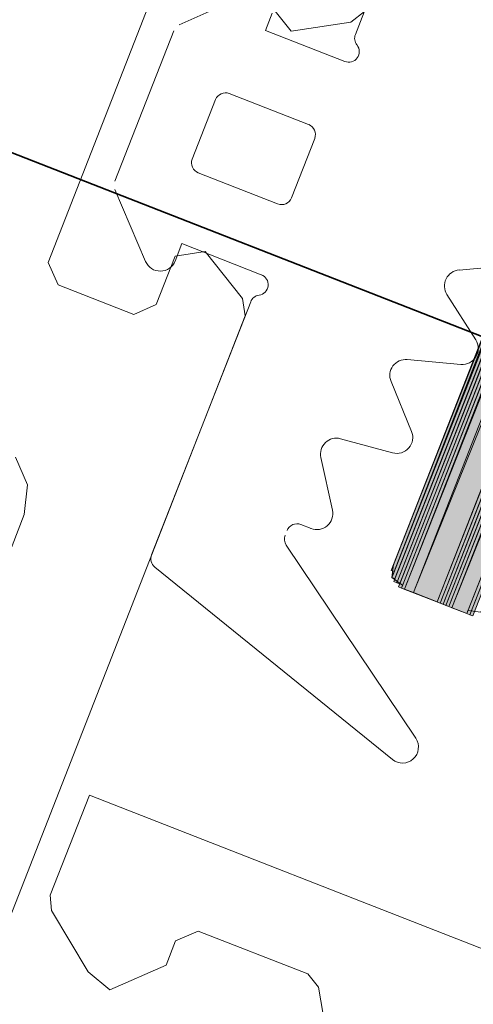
# Model space of a CAD drawing. Header units: millimetres. Extents: x -7374688 to -7372476, y 5958422 to 5960750.
# Tile 21 of 46: x -7373882 to -7373874, y 5960524 to 5960541. Entities that reach past the tile are written whole.
import ezdxf

# ---------------------------------------------------------------- set-up
doc = ezdxf.new("R2010")
doc.units = ezdxf.units.MM
for name, color, linetype, lineweight in [('Импорт в семействах', 7, 'Continuous', 18), ('Окна', 7, 'Continuous', 18), ('Элементы узлов', 7, 'Continuous', 18)]:
    doc.layers.add(name, color=color, linetype=linetype, lineweight=lineweight)

# ---------------------------------------------------------------- blocks, each defined once
blk = doc.blocks.new('ОкноВитражное_Одностворчатое_Агрисовгаз - Окно одностворчатое AGS68 в витраж ПО Л-21477776-Разрез 6-6')
at = {"layer": 'Окна', "lineweight": 35}
blk.add_line((-7373833.443, 5960519.955), (-7373896.77, 5960544.727), dxfattribs=at)
blk = doc.blocks.new('Витражная стойка в сборе - Окно для витража_dwg-21250016-Разрез 6-6')
at = {"layer": 'Импорт в семействах'}
for points in [[(-7373875.158, 5960531.626), (-7373875.209, 5960531.646), (-7373859.147, 5960572.554)], [(-7373875.147, 5960531.503), (-7373875.198, 5960531.523), (-7373859.076, 5960572.585)], [(-7373875.115, 5960531.432), (-7373875.167, 5960531.452), (-7373859.025, 5960572.565)], [(-7373875.064, 5960531.412), (-7373875.115, 5960531.432), (-7373858.974, 5960572.545)], [(-7373875.034, 5960531.341), (-7373875.084, 5960531.361), (-7373858.903, 5960572.577)], [(-7373874.982, 5960531.321), (-7373875.034, 5960531.341), (-7373858.852, 5960572.556)], [(-7373874.982, 5960531.321), (-7373858.852, 5960572.556), (-7373858.698, 5960572.496)], [(-7373874.828, 5960531.261), (-7373874.982, 5960531.321), (-7373858.698, 5960572.496)], [(-7373874.828, 5960531.261), (-7373858.698, 5960572.496), (-7373858.289, 5960572.336)], [(-7373874.419, 5960531.101), (-7373874.828, 5960531.261), (-7373858.289, 5960572.336)], [(-7373874.368, 5960531.081), (-7373874.419, 5960531.101), (-7373860.039, 5960567.712)], [(-7373874.317, 5960531.061), (-7373874.368, 5960531.081), (-7373859.988, 5960567.692)], [(-7373874.266, 5960531.041), (-7373874.317, 5960531.061), (-7373859.957, 5960567.621)], [(-7373874.215, 5960531.021), (-7373874.266, 5960531.041), (-7373859.905, 5960567.601)], [(-7373874.163, 5960531.001), (-7373874.215, 5960531.021), (-7373859.874, 5960567.529)], [(-7373874.163, 5960531.001), (-7373859.874, 5960567.529), (-7373859.618, 5960567.429)], [(-7373873.908, 5960530.901), (-7373874.163, 5960531.001), (-7373859.618, 5960567.429)], [(-7373873.856, 5960530.881), (-7373873.908, 5960530.901), (-7373859.567, 5960567.409)], [(-7373873.805, 5960530.861), (-7373873.856, 5960530.881), (-7373859.516, 5960567.389)]]:
    blk.add_hatch(color=256, dxfattribs=at).paths.add_polyline_path(points)
for p, q in [((-7373875.209, 5960531.646), (-7373859.147, 5960572.554)), ((-7373875.198, 5960531.523), (-7373859.076, 5960572.585)), ((-7373875.167, 5960531.452), (-7373859.025, 5960572.565)), ((-7373859.147, 5960572.554), (-7373875.158, 5960531.626)), ((-7373859.076, 5960572.585), (-7373875.147, 5960531.503)), ((-7373859.025, 5960572.565), (-7373875.115, 5960531.432)), ((-7373875.115, 5960531.432), (-7373858.974, 5960572.545)), ((-7373875.084, 5960531.361), (-7373858.903, 5960572.577)), ((-7373858.974, 5960572.545), (-7373875.064, 5960531.412)), ((-7373858.903, 5960572.577), (-7373875.034, 5960531.341)), ((-7373875.034, 5960531.341), (-7373858.852, 5960572.556)), ((-7373858.852, 5960572.556), (-7373874.982, 5960531.321)), ((-7373874.982, 5960531.321), (-7373858.852, 5960572.556)), ((-7373874.982, 5960531.321), (-7373858.698, 5960572.496)), ((-7373858.698, 5960572.496), (-7373874.982, 5960531.321)), ((-7373858.698, 5960572.496), (-7373874.828, 5960531.261)), ((-7373874.828, 5960531.261), (-7373858.698, 5960572.496)), ((-7373874.828, 5960531.261), (-7373858.289, 5960572.336)), ((-7373858.289, 5960572.336), (-7373874.828, 5960531.261)), ((-7373858.289, 5960572.336), (-7373874.419, 5960531.101)), ((-7373874.419, 5960531.101), (-7373860.039, 5960567.712)), ((-7373860.039, 5960567.712), (-7373874.368, 5960531.081)), ((-7373874.368, 5960531.081), (-7373859.988, 5960567.692)), ((-7373859.988, 5960567.692), (-7373874.317, 5960531.061)), ((-7373874.317, 5960531.061), (-7373859.957, 5960567.621)), ((-7373859.957, 5960567.621), (-7373874.266, 5960531.041)), ((-7373874.266, 5960531.041), (-7373859.905, 5960567.601)), ((-7373859.905, 5960567.601), (-7373874.215, 5960531.021)), ((-7373874.215, 5960531.021), (-7373859.874, 5960567.529)), ((-7373859.874, 5960567.529), (-7373874.163, 5960531.001)), ((-7373874.163, 5960531.001), (-7373859.874, 5960567.529)), ((-7373874.163, 5960531.001), (-7373859.618, 5960567.429)), ((-7373859.618, 5960567.429), (-7373874.163, 5960531.001)), ((-7373859.618, 5960567.429), (-7373873.908, 5960530.901)), ((-7373873.908, 5960530.901), (-7373859.567, 5960567.409)), ((-7373859.567, 5960567.409), (-7373873.856, 5960530.881)), ((-7373873.856, 5960530.881), (-7373859.516, 5960567.389)), ((-7373859.516, 5960567.389), (-7373873.805, 5960530.861)), ((-7373875.158, 5960531.626), (-7373875.209, 5960531.646)), ((-7373875.147, 5960531.503), (-7373875.198, 5960531.523)), ((-7373875.115, 5960531.432), (-7373875.167, 5960531.452)), ((-7373875.064, 5960531.412), (-7373875.115, 5960531.432)), ((-7373875.034, 5960531.341), (-7373875.084, 5960531.361)), ((-7373874.982, 5960531.321), (-7373875.034, 5960531.341)), ((-7373874.828, 5960531.261), (-7373874.982, 5960531.321)), ((-7373874.419, 5960531.101), (-7373874.828, 5960531.261)), ((-7373874.368, 5960531.081), (-7373874.419, 5960531.101)), ((-7373874.317, 5960531.061), (-7373874.368, 5960531.081)), ((-7373874.266, 5960531.041), (-7373874.317, 5960531.061)), ((-7373874.215, 5960531.021), (-7373874.266, 5960531.041)), ((-7373874.163, 5960531.001), (-7373874.215, 5960531.021)), ((-7373873.908, 5960530.901), (-7373874.163, 5960531.001)), ((-7373873.856, 5960530.881), (-7373873.908, 5960530.901)), ((-7373873.805, 5960530.861), (-7373873.856, 5960530.881))]:
    blk.add_line(p, q, dxfattribs=at)
at = {"layer": 'Импорт в семействах', "flags": 128}
for points in [[(-7373875.178, 5960531.575), (-7373859.147, 5960572.554), (-7373875.178, 5960531.575), (-7373875.198, 5960531.523), (-7373859.147, 5960572.554), (-7373875.158, 5960531.626), (-7373859.147, 5960572.554), (-7373875.158, 5960531.626), (-7373859.147, 5960572.554), (-7373875.158, 5960531.626), (-7373866.824, 5960553.082), (-7373875.209, 5960531.646), (-7373866.824, 5960553.082), (-7373875.189, 5960531.697), (-7373866.844, 5960553.031), (-7373875.189, 5960531.697), (-7373875.209, 5960531.646), (-7373866.844, 5960553.031), (-7373875.189, 5960531.697), (-7373866.844, 5960553.031), (-7373875.189, 5960531.697), (-7373866.844, 5960553.031), (-7373875.169, 5960531.748), (-7373866.864, 5960552.98), (-7373875.169, 5960531.748)], [(-7373867.764, 5960550.678), (-7373875.169, 5960531.748), (-7373875.198, 5960531.523), (-7373875.014, 5960531.392), (-7373875.034, 5960531.341), (-7373873.908, 5960530.901), (-7373873.888, 5960530.952), (-7373873.663, 5960530.923), (-7373873.532, 5960531.108), (-7373873.481, 5960531.088), (-7373872.98, 5960532.367), (-7373872.849, 5960532.551), (-7373872.624, 5960532.522)], [(-7373875.169, 5960531.748), (-7373866.864, 5960552.98), (-7373875.189, 5960531.697), (-7373875.149, 5960531.799)]]:
    blk.add_lwpolyline(points, dxfattribs=at)
for points in [[(-7373875.115, 5960531.432), (-7373859.025, 5960572.565), (-7373875.115, 5960531.432), (-7373859.025, 5960572.565)], [(-7373874.419, 5960531.101), (-7373860.03, 5960567.885), (-7373874.419, 5960531.101), (-7373860.01, 5960567.937), (-7373860.03, 5960567.885), (-7373874.419, 5960531.101), (-7373860.05, 5960567.834), (-7373874.419, 5960531.101), (-7373860.03, 5960567.885), (-7373860.05, 5960567.834), (-7373874.419, 5960531.101), (-7373860.07, 5960567.783), (-7373874.419, 5960531.101), (-7373860.05, 5960567.834), (-7373860.07, 5960567.783)], [(-7373874.317, 5960531.061), (-7373860.008, 5960567.641), (-7373859.988, 5960567.692), (-7373874.317, 5960531.061), (-7373860.008, 5960567.641)]]:
    blk.add_lwpolyline(points, close=True, dxfattribs=at)
blk = doc.blocks.new('Витражная стойка в сборе - Витражная стойка в сборе-21069598-Разрез 6-6')
at = {"layer": 'Элементы узлов', "color": 196, "true_color": 0x400080}
for p, q in [((-7373874.12, 5960545.259), (-7373875.828, 5960540.891)), ((-7373877.632, 5960541.61), (-7373878.864, 5960541.055)), ((-7373877.38, 5960540.959), (-7373877.263, 5960541.258)), ((-7373878.959, 5960540.954), (-7373879.975, 5960538.357)), ((-7373876.011, 5960540.424), (-7373877.38, 5960540.959)), ((-7373876.634, 5960539.336), (-7373878.002, 5960539.871)), ((-7373878.24, 5960539.767), (-7373878.642, 5960538.741)), ((-7373876.931, 5960538.072), (-7373876.53, 5960539.098)), ((-7373878.538, 5960538.503), (-7373877.169, 5960537.968)), ((-7373879.973, 5960538.218), (-7373879.445, 5960536.975)), ((-7373878.935, 5960536.982), (-7373878.818, 5960537.282)), ((-7373878.818, 5960537.282), (-7373877.45, 5960536.746)), ((-7373874.041, 5960536.827), (-7373873.115, 5960536.905)), ((-7373873.752, 5960535.621), (-7373874.25, 5960536.405)), ((-7373877.633, 5960536.279), (-7373879.341, 5960531.911)), ((-7373874.935, 5960535.283), (-7373874.009, 5960535.199)), ((-7373874.859, 5960534.044), (-7373875.214, 5960534.903)), ((-7373876.083, 5960533.917), (-7373875.186, 5960533.673)), ((-7373876.224, 5960532.684), (-7373876.424, 5960533.591)), ((-7373876.769, 5960532.437), (-7373876.593, 5960532.368)), ((-7373874.788, 5960528.75), (-7373877.02, 5960532.082)), ((-7373879.286, 5960531.701), (-7373875.191, 5960528.382))]:
    blk.add_line(p, q, dxfattribs=at)
at = {"layer": 'Элементы узлов', "color": 127, "true_color": 0x3a7676}
for p, q in [((-7373881.125, 5960536.958), (-7373878.748, 5960543.036)), ((-7373877.259, 5960541.352), (-7373876.934, 5960540.946)), ((-7373875.907, 5960541.102), (-7373875.673, 5960541.289)), ((-7373876.934, 5960540.946), (-7373875.907, 5960541.102)), ((-7373878.421, 5960537.146), (-7373878.935, 5960537.068)), ((-7373877.772, 5960536.334), (-7373878.421, 5960537.146)), ((-7373878.935, 5960537.068), (-7373879.263, 5960536.23)), ((-7373880.955, 5960536.57), (-7373881.125, 5960536.958)), ((-7373879.651, 5960536.06), (-7373880.955, 5960536.57)), ((-7373877.727, 5960536.038), (-7373877.772, 5960536.334)), ((-7373879.263, 5960536.23), (-7373879.651, 5960536.06)), ((-7373888.059, 5960509.626), (-7373877.727, 5960536.038)), ((-7373881.688, 5960533.599), (-7373881.48, 5960533.124)), ((-7373881.48, 5960533.124), (-7373881.538, 5960532.61)), ((-7373881.538, 5960532.61), (-7373884.926, 5960523.949))]:
    blk.add_line(p, q, dxfattribs=at)
at = {"layer": 'Элементы узлов', "color": 232, "true_color": 0xbb005e}
for p, q in [((-7373880.414, 5960527.768), (-7373881.088, 5960526.042)), ((-7373866.444, 5960522.303), (-7373880.414, 5960527.768)), ((-7373881.088, 5960526.042), (-7373881.066, 5960525.779)), ((-7373881.066, 5960525.779), (-7373880.433, 5960524.722)), ((-7373878.927, 5960525.253), (-7373878.539, 5960525.423)), ((-7373878.539, 5960525.423), (-7373876.648, 5960524.684)), ((-7373879.091, 5960524.834), (-7373878.927, 5960525.253)), ((-7373880.063, 5960524.409), (-7373879.091, 5960524.834)), ((-7373880.433, 5960524.722), (-7373880.063, 5960524.409)), ((-7373876.648, 5960524.684), (-7373876.462, 5960524.454)), ((-7373876.462, 5960524.454), (-7373875.751, 5960520.203))]:
    blk.add_line(p, q, dxfattribs=at)
at = {"layer": 'Элементы узлов', "color": 196, "true_color": 0x400080}
for centre, major_axis, start_param, end_param in [((-7373875.657, 5960540.824), (0.101, 0.154), 1.777056, 2.824253), ((-7373875.944, 5960540.595), (0.137, 0.122), 3.609652, 6.227645), ((-7373878.069, 5960539.7), (0.124, 0.136), 0.367135, 1.937931), ((-7373876.701, 5960539.165), (0.101, 0.154), 4.918649, 6.489445), ((-7373878.471, 5960538.674), (-0.066, 0.171), 0.830782, 2.401579), ((-7373877.102, 5960538.139), (-0.038, 0.18), 2.562454, 4.13325), ((-7373879.192, 5960537.083), (0.113, 0.251), 2.396059, 4.763293), ((-7373874.018, 5960536.553), (0.074, 0.265), 0.3546, 2.407531), ((-7373877.517, 5960536.575), (-0.184, 0.005), 1.74708, 4.365074), ((-7373877.462, 5960536.212), (0.164, 0.083), 1.253457, 2.300655), ((-7373873.985, 5960535.473), (0.203, 0.186), 3.881817, 6.109281), ((-7373874.959, 5960535.008), (-0.274, 0.027), 4.720149, 6.77308), ((-7373876.155, 5960533.651), (-0.258, 0.096), 4.802529, 6.85546), ((-7373875.114, 5960533.939), (-0.044, 0.272), 2.715151, 4.942615), ((-7373876.493, 5960532.625), (0.228, 0.155), 3.740551, 5.901481), ((-7373876.836, 5960532.266), (0.115, 0.143), 0.304957, 1.875754), ((-7373876.868, 5960532.184), (0.159, 0.092), 2.241811, 3.204848), ((-7373879.17, 5960531.844), (-0.173, 0.063), 6.257621, 7.520173), ((-7373875.017, 5960528.596), (0.03, 0.274), 2.569207, 5.411285)]:
    blk.add_ellipse(centre, major_axis=major_axis, ratio=1, start_param=start_param, end_param=end_param, dxfattribs=at)
blk.add_blockref('Витражная стойка в сборе - Окно для витража_dwg-21250016-Разрез 6-6', (0, 0))

msp = doc.modelspace()

# ---------------------------------------------------------------- block references
at = {"layer": 'Окна'}
msp.add_blockref('ОкноВитражное_Одностворчатое_Агрисовгаз - Окно одностворчатое AGS68 в витраж ПО Л-21477776-Разрез 6-6', (0, 0), dxfattribs=at)
at = {"layer": 'Элементы узлов'}
msp.add_blockref('Витражная стойка в сборе - Витражная стойка в сборе-21069598-Разрез 6-6', (0, 0), dxfattribs=at)

doc.saveas('drawing.dxf')
